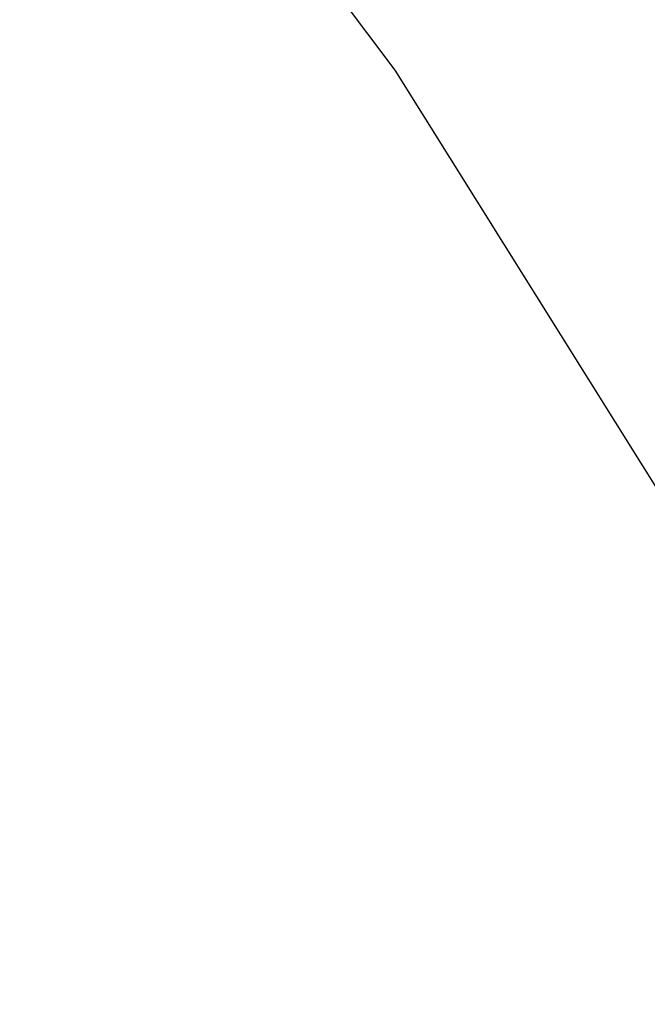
# Model space of a CAD drawing. Header units: millimetres. Extents: x -58 to 84, y -142 to 137.
# Tile 229 of 256: x -44.6219 to -44.5704, y -129.7578 to -129.677. Entities that reach past the tile are written whole.
import ezdxf

# ---------------------------------------------------------------- set-up
doc = ezdxf.new("R2010")
doc.units = ezdxf.units.MM
doc.header["$MEASUREMENT"] = 0
doc.layers.add('layer 1', color=7, linetype='Continuous')

msp = doc.modelspace()

# ---------------------------------------------------------------- linework, layer by layer
at = {"layer": 'layer 1', "lineweight": 25}
msp.add_open_spline([(-46.99, -124.1778), (-46.99, -124.1778), (-40.6047, -129.7517), (-40.6047, -129.7517)], degree=3, dxfattribs=at)
for points, knots in [([(-48.2953, -127.3528), (-48.2953, -127.3528), (-47.0958, -127.6703), (-47.0958, -127.6703), (-47.0958, -127.6703), (-47.0958, -127.6703), (-46.2845, -128.0583), (-46.2845, -128.0583), (-46.2845, -128.0583), (-46.2845, -128.0583), (-45.5436, -128.5875), (-45.5436, -128.5875), (-45.5436, -128.5875), (-45.5436, -128.5875), (-45.0145, -129.1167), (-45.0145, -129.1167), (-45.0145, -129.1167), (-45.0145, -129.1167), (-44.5911, -129.6811), (-44.5911, -129.6811)], [0, 0, 0, 0, 0.166667, 0.166667, 0.166667, 0.166667, 0.333333, 0.333333, 0.333333, 0.333333, 0.5, 0.5, 0.5, 0.5, 0.666667, 0.666667, 0.666667, 0.666667, 1, 1, 1, 1]), ([(-44.5911, -129.6811), (-44.5911, -129.6811), (-44.2383, -130.2456), (-44.2383, -130.2456), (-44.2383, -130.2456), (-44.2383, -130.2456), (-43.9561, -130.81), (-43.9561, -130.81), (-43.9561, -130.81), (-43.9561, -130.81), (-43.7445, -131.445), (-43.7445, -131.445), (-43.7445, -131.445), (-43.7445, -131.445), (-43.6386, -132.08), (-43.6386, -132.08), (-43.6386, -132.08), (-43.6386, -132.08), (-43.6033, -132.7503), (-43.6033, -132.7503), (-43.6033, -132.7503), (-43.6033, -132.7503), (-43.6386, -133.3853), (-43.6386, -133.3853), (-43.6386, -133.3853), (-43.6386, -133.3853), (-43.7445, -134.0556), (-43.7445, -134.0556), (-43.7445, -134.0556), (-43.7445, -134.0556), (-43.9561, -134.6553), (-43.9561, -134.6553), (-43.9561, -134.6553), (-43.9561, -134.6553), (-44.2383, -135.255), (-44.2383, -135.255), (-44.2383, -135.255), (-44.2383, -135.255), (-44.5911, -135.8194), (-44.5911, -135.8194)], [0, 0, 0, 0, 0.090909, 0.090909, 0.090909, 0.090909, 0.181818, 0.181818, 0.181818, 0.181818, 0.272727, 0.272727, 0.272727, 0.272727, 0.363636, 0.363636, 0.363636, 0.363636, 0.454545, 0.454545, 0.454545, 0.454545, 0.545455, 0.545455, 0.545455, 0.545455, 0.636364, 0.636364, 0.636364, 0.636364, 0.727273, 0.727273, 0.727273, 0.727273, 0.818182, 0.818182, 0.818182, 0.818182, 1, 1, 1, 1])]:
    msp.add_open_spline(points, degree=3, knots=knots, dxfattribs=at)

doc.saveas('drawing.dxf')
